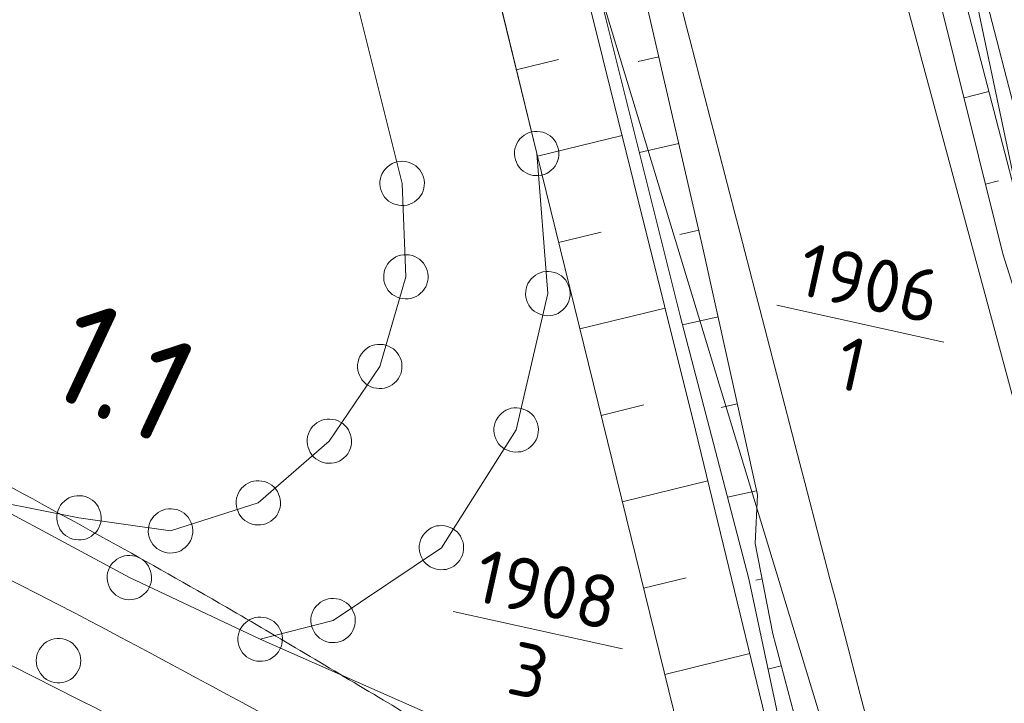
# Model space of a CAD drawing. Header units: metres. Extents: x 3425540 to 3446143, y 5432760 to 5444637.
# Tile 102 of 256: x 3436212 to 3436245, y 5439198 to 5439221. Entities that reach past the tile are written whole.
import ezdxf
from ezdxf.enums import TextEntityAlignment as Align

# ---------------------------------------------------------------- set-up
doc = ezdxf.new("R2010")
doc.units = ezdxf.units.M
for name, color, linetype, lineweight in [('B_Bestand', 9, 'Continuous', 18), ('B_Böschung', 9, 'Continuous', 18), ('B_Flurgrenzen', 9, 'Continuous', 18), ('B_Gleisachse', 9, 'Continuous', 25), ('B_Kilometrierung', 9, 'Continuous', 25), ('Bestand_Neu_Strecke 3443', 9, 'Continuous', 18)]:
    doc.layers.add(name, color=color, linetype=linetype, lineweight=lineweight)
doc.styles.get("Standard").update_dxf_attribs({"font": 'isocpeur.ttf'})

msp = doc.modelspace()

# ---------------------------------------------------------------- linework, layer by layer
at = {"layer": 'B_Bestand'}
for points, knots in [([(3436243.48, 5439185.827), (3436242.869, 5439186.295), (3436242.258, 5439186.763), (3436241.647, 5439187.231), (3436240.395, 5439188.19), (3436238.906, 5439188.796), (3436237.476, 5439189.466), (3436235.168, 5439190.549), (3436232.736, 5439191.351), (3436230.475, 5439192.521), (3436224.97, 5439195.37), (3436219.582, 5439198.445), (3436214.088, 5439201.312), (3436207.498, 5439204.752), (3436200.694, 5439207.8), (3436194.245, 5439211.5), (3436191.09, 5439213.31), (3436187.939, 5439215.127), (3436184.786, 5439216.939), (3436181.112, 5439219.051), (3436177.436, 5439221.159), (3436173.763, 5439223.272), (3436169.942, 5439225.471), (3436166.278, 5439227.933), (3436162.59, 5439230.35), (3436159.323, 5439232.491), (3436156.065, 5439234.642), (3436152.833, 5439236.833), (3436149.199, 5439239.297), (3436145.591, 5439241.798), (3436141.995, 5439244.317), (3436136.531, 5439248.145), (3436131.118, 5439252.04), (3436125.758, 5439256.014), (3436121.065, 5439259.494), (3436116.454, 5439263.078), (3436111.905, 5439266.744), (3436108.909, 5439269.159), (3436105.949, 5439271.614), (3436103, 5439274.085), (3436098.586, 5439277.785), (3436094.213, 5439281.528), (3436089.89, 5439285.336), (3436085.88, 5439288.868), (3436081.967, 5439292.503), (3436078.197, 5439296.289), (3436075.665, 5439298.832), (3436073.17, 5439301.407), (3436070.698, 5439304.007), (3436067.006, 5439307.89), (3436063.374, 5439311.83), (3436059.675, 5439315.705), (3436056.098, 5439319.452), (3436052.374, 5439323.056), (3436048.801, 5439326.806), (3436044.967, 5439330.83), (3436041.229, 5439334.94), (3436037.502, 5439339.063), (3436033.973, 5439342.967), (3436030.513, 5439346.925), (3436027.075, 5439350.91), (3436023.264, 5439355.329), (3436019.551, 5439359.824), (3436016.069, 5439364.512), (3436011.085, 5439371.224), (3436006.39, 5439378.119), (3436001.768, 5439385.076), (3435996.807, 5439392.544), (3435991.931, 5439400.054), (3435987.11, 5439407.613), (3435983.061, 5439413.963), (3435978.851, 5439420.231), (3435975.434, 5439426.942), (3435972.075, 5439433.538), (3435968.857, 5439440.194), (3435965.601, 5439446.836), (3435963.135, 5439451.866), (3435960.398, 5439456.773), (3435958.237, 5439461.941), (3435956.405, 5439466.321), (3435954.574, 5439470.701), (3435952.742, 5439475.081)], [0, 0, 0, 0, 0.0055, 0.0055, 0.0055, 0.016774, 0.016774, 0.016774, 0.034971, 0.034971, 0.034971, 0.079272, 0.079272, 0.079272, 0.13241, 0.13241, 0.13241, 0.158404, 0.158404, 0.158404, 0.188689, 0.188689, 0.188689, 0.220198, 0.220198, 0.220198, 0.248105, 0.248105, 0.248105, 0.279482, 0.279482, 0.279482, 0.327155, 0.327155, 0.327155, 0.368899, 0.368899, 0.368899, 0.396392, 0.396392, 0.396392, 0.437548, 0.437548, 0.437548, 0.475716, 0.475716, 0.475716, 0.501352, 0.501352, 0.501352, 0.539643, 0.539643, 0.539643, 0.576663, 0.576663, 0.576663, 0.616376, 0.616376, 0.616376, 0.653974, 0.653974, 0.653974, 0.695657, 0.695657, 0.695657, 0.755328, 0.755328, 0.755328, 0.819374, 0.819374, 0.819374, 0.873171, 0.873171, 0.873171, 0.926037, 0.926037, 0.926037, 0.96607, 0.96607, 0.96607, 1, 1, 1, 1]), ([(3436241.291, 5439164.688), (3436239.995, 5439165.728), (3436238.698, 5439166.767), (3436237.402, 5439167.806), (3436235.418, 5439169.397), (3436233.322, 5439170.837), (3436231.217, 5439172.274), (3436228.849, 5439173.891), (3436226.43, 5439175.416), (3436223.887, 5439176.742), (3436221.929, 5439177.763), (3436219.948, 5439178.721), (3436217.931, 5439179.607), (3436214.69, 5439181.031), (3436211.451, 5439182.458), (3436208.195, 5439183.846), (3436205.677, 5439184.919), (3436203.157, 5439185.987), (3436200.636, 5439187.054), (3436197.704, 5439188.295), (3436194.743, 5439189.464), (3436191.816, 5439190.72), (3436188.614, 5439192.095), (3436185.523, 5439193.711), (3436182.424, 5439195.304), (3436178.124, 5439197.515), (3436173.808, 5439199.692), (3436169.597, 5439202.064), (3436166.711, 5439203.69), (3436163.829, 5439205.322), (3436160.946, 5439206.953), (3436156.095, 5439209.699), (3436151.242, 5439212.439), (3436146.4, 5439215.202), (3436141.854, 5439217.796), (3436137.499, 5439220.707), (3436133.114, 5439223.566), (3436128.659, 5439226.471), (3436124.222, 5439229.395), (3436119.827, 5439232.388), (3436116.631, 5439234.565), (3436113.467, 5439236.784), (3436110.321, 5439239.033), (3436107.388, 5439241.13), (3436104.48, 5439243.259), (3436101.616, 5439245.45), (3436098.497, 5439247.836), (3436095.421, 5439250.273), (3436092.375, 5439252.75), (3436088.187, 5439256.157), (3436084.031, 5439259.598), (3436079.891, 5439263.062), (3436075.611, 5439266.643), (3436071.364, 5439270.257), (3436067.177, 5439273.947), (3436064.014, 5439276.735), (3436060.948, 5439279.627), (3436057.9, 5439282.54), (3436052.759, 5439287.454), (3436047.654, 5439292.396), (3436042.701, 5439297.499), (3436039.37, 5439300.931), (3436036.081, 5439304.399), (3436032.851, 5439307.924), (3436029.673, 5439311.392), (3436026.516, 5439314.879), (3436023.343, 5439318.351), (3436020.609, 5439321.343), (3436017.8, 5439324.263), (3436015.097, 5439327.287), (3436011.271, 5439331.568), (3436007.895, 5439336.223), (3436004.445, 5439340.808), (3436001.244, 5439345.062), (3435998.067, 5439349.333), (3435994.858, 5439353.58), (3435991.046, 5439358.626), (3435987.214, 5439363.657), (3435983.404, 5439368.704), (3435980.049, 5439373.148), (3435976.746, 5439377.629), (3435973.439, 5439382.109), (3435970.154, 5439386.56), (3435966.986, 5439391.091), (3435963.818, 5439395.629), (3435961.929, 5439398.335), (3435960.092, 5439401.076), (3435958.455, 5439403.945), (3435956.267, 5439407.779), (3435954.248, 5439411.692), (3435952.271, 5439415.632), (3435950.149, 5439419.862), (3435948.154, 5439424.154), (3435945.97, 5439428.35), (3435945.118, 5439429.987), (3435944.267, 5439431.623), (3435943.415, 5439433.259)], [0, 0, 0, 0, 0.012174, 0.012174, 0.012174, 0.030809, 0.030809, 0.030809, 0.051775, 0.051775, 0.051775, 0.067917, 0.067917, 0.067917, 0.093851, 0.093851, 0.093851, 0.113906, 0.113906, 0.113906, 0.137234, 0.137234, 0.137234, 0.162759, 0.162759, 0.162759, 0.198171, 0.198171, 0.198171, 0.22244, 0.22244, 0.22244, 0.263281, 0.263281, 0.263281, 0.301624, 0.301624, 0.301624, 0.340577, 0.340577, 0.340577, 0.368904, 0.368904, 0.368904, 0.395316, 0.395316, 0.395316, 0.424078, 0.424078, 0.424078, 0.463625, 0.463625, 0.463625, 0.504502, 0.504502, 0.504502, 0.535386, 0.535386, 0.535386, 0.58747, 0.58747, 0.58747, 0.622498, 0.622498, 0.622498, 0.656962, 0.656962, 0.656962, 0.686659, 0.686659, 0.686659, 0.728698, 0.728698, 0.728698, 0.767702, 0.767702, 0.767702, 0.814037, 0.814037, 0.814037, 0.854831, 0.854831, 0.854831, 0.895359, 0.895359, 0.895359, 0.919526, 0.919526, 0.919526, 0.951819, 0.951819, 0.951819, 0.986484, 0.986484, 0.986484, 1, 1, 1, 1]), ([(3436252.509, 5439148.589), (3436251.555, 5439150.041), (3436250.6, 5439151.492), (3436249.646, 5439152.943), (3436248.013, 5439155.426), (3436245.343, 5439157.042), (3436243.118, 5439159.015), (3436241.254, 5439160.668), (3436239.395, 5439162.317), (3436237.506, 5439163.942), (3436235.547, 5439165.628), (3436233.52, 5439167.213), (3436231.435, 5439168.753), (3436228.501, 5439170.921), (3436225.44, 5439172.904), (3436222.158, 5439174.482), (3436219.242, 5439175.884), (3436216.299, 5439177.196), (3436213.339, 5439178.492), (3436210.485, 5439179.742), (3436207.628, 5439180.975), (3436204.749, 5439182.159), (3436202.036, 5439183.275), (3436199.067, 5439183.708), (3436196.388, 5439184.909), (3436192.613, 5439186.601), (3436188.903, 5439188.42), (3436185.198, 5439190.258), (3436178.801, 5439193.431), (3436172.408, 5439196.59), (3436166.071, 5439199.882), (3436158.784, 5439203.667), (3436151.668, 5439207.749), (3436144.654, 5439212.027), (3436136.854, 5439216.784), (3436129.166, 5439221.691), (3436121.662, 5439226.892), (3436118.396, 5439229.156), (3436115.157, 5439231.453), (3436111.927, 5439233.767), (3436108.083, 5439236.521), (3436104.23, 5439239.257), (3436100.473, 5439242.131), (3436097.229, 5439244.613), (3436094.099, 5439247.235), (3436090.997, 5439249.889), (3436086.408, 5439253.815), (3436081.828, 5439257.749), (3436077.253, 5439261.69), (3436072.966, 5439265.383), (3436068.681, 5439269.076), (3436064.424, 5439272.804), (3436060.684, 5439276.08), (3436057.115, 5439279.543), (3436053.543, 5439283.002), (3436049.463, 5439286.953), (3436045.417, 5439290.934), (3436041.436, 5439294.984), (3436037.763, 5439298.722), (3436034.12, 5439302.486), (3436030.556, 5439306.327), (3436027.246, 5439309.894), (3436023.977, 5439313.496), (3436020.706, 5439317.098), (3436017.779, 5439320.322), (3436014.861, 5439323.552), (3436012, 5439326.837), (3436009.693, 5439329.487), (3436007.503, 5439332.236), (3436005.386, 5439335.037), (3436001.867, 5439339.692), (3435998.37, 5439344.363), (3435994.849, 5439349.015), (3435990.917, 5439354.21), (3435986.984, 5439359.403), (3435983.052, 5439364.598), (3435979.689, 5439369.042), (3435976.342, 5439373.497), (3435972.994, 5439377.952), (3435968.195, 5439384.337), (3435963.34, 5439390.724), (3435959.365, 5439397.659), (3435955.911, 5439403.686), (3435952.602, 5439409.781), (3435949.286, 5439415.877), (3435946.996, 5439420.088), (3435944.705, 5439424.298), (3435942.415, 5439428.508)], [0, 0, 0, 0, 0.012229, 0.012229, 0.012229, 0.033152, 0.033152, 0.033152, 0.050678, 0.050678, 0.050678, 0.068857, 0.068857, 0.068857, 0.094445, 0.094445, 0.094445, 0.117181, 0.117181, 0.117181, 0.1391, 0.1391, 0.1391, 0.159756, 0.159756, 0.159756, 0.188863, 0.188863, 0.188863, 0.239112, 0.239112, 0.239112, 0.296893, 0.296893, 0.296893, 0.361146, 0.361146, 0.361146, 0.389115, 0.389115, 0.389115, 0.422399, 0.422399, 0.422399, 0.45114, 0.45114, 0.45114, 0.493653, 0.493653, 0.493653, 0.533487, 0.533487, 0.533487, 0.568485, 0.568485, 0.568485, 0.60846, 0.60846, 0.60846, 0.645346, 0.645346, 0.645346, 0.6796, 0.6796, 0.6796, 0.710257, 0.710257, 0.710257, 0.73498, 0.73498, 0.73498, 0.77606, 0.77606, 0.77606, 0.821928, 0.821928, 0.821928, 0.861163, 0.861163, 0.861163, 0.917394, 0.917394, 0.917394, 0.966255, 0.966255, 0.966255, 1, 1, 1, 1]), ([(3435991.783, 5439406.568), (3435998.934, 5439395.628), (3436006.084, 5439384.688), (3436013.235, 5439373.747), (3436018.539, 5439365.632), (3436024.369, 5439357.837), (3436030.812, 5439350.575), (3436039.623, 5439340.644), (3436048.676, 5439330.986), (3436057.76, 5439321.324), (3436064.213, 5439314.46), (3436070.363, 5439307.295), (3436077.251, 5439300.871), (3436083.799, 5439294.764), (3436090.404, 5439288.721), (3436096.974, 5439282.639), (3436099.032, 5439280.735), (3436101.085, 5439278.825), (3436103.144, 5439276.921), (3436107.913, 5439272.511), (3436112.969, 5439268.398), (3436118.263, 5439264.627), (3436123.742, 5439260.725), (3436129.259, 5439256.89), (3436134.798, 5439253.079), (3436142.969, 5439247.458), (3436151.135, 5439241.836), (3436159.346, 5439236.272), (3436163.905, 5439233.183), (3436168.538, 5439230.21), (3436173.193, 5439227.264), (3436176.987, 5439224.863), (3436180.8, 5439222.49), (3436184.737, 5439220.334), (3436191.442, 5439216.664), (3436198.186, 5439213.072), (3436204.895, 5439209.411), (3436208.348, 5439207.527), (3436211.801, 5439205.645), (3436215.248, 5439203.749), (3436216.573, 5439203.02), (3436217.887, 5439202.271), (3436219.196, 5439201.514), (3436220.969, 5439200.489), (3436222.724, 5439199.431), (3436224.485, 5439198.385), (3436226.032, 5439197.467), (3436227.532, 5439196.482), (3436229.088, 5439195.563), (3436230.283, 5439194.857), (3436231.604, 5439194.342), (3436232.961, 5439194.073), (3436233.889, 5439193.89), (3436234.816, 5439193.706), (3436235.744, 5439193.522)], [0, 0, 0, 0, 0.119261, 0.119261, 0.119261, 0.207723, 0.207723, 0.207723, 0.328694, 0.328694, 0.328694, 0.414628, 0.414628, 0.414628, 0.496322, 0.496322, 0.496322, 0.521909, 0.521909, 0.521909, 0.581179, 0.581179, 0.581179, 0.642523, 0.642523, 0.642523, 0.733012, 0.733012, 0.733012, 0.783257, 0.783257, 0.783257, 0.82421, 0.82421, 0.82421, 0.893945, 0.893945, 0.893945, 0.929837, 0.929837, 0.929837, 0.943635, 0.943635, 0.943635, 0.962327, 0.962327, 0.962327, 0.978749, 0.978749, 0.978749, 0.991371, 0.991371, 0.991371, 1, 1, 1, 1]), ([(3436224.851, 5439260.682), (3436226.914, 5439252.329), (3436228.976, 5439243.976), (3436231.039, 5439235.622), (3436234.47, 5439221.725), (3436238.14, 5439207.888), (3436241.734, 5439194.032), (3436243.103, 5439188.753), (3436244.474, 5439183.475), (3436245.845, 5439178.196), (3436246.325, 5439176.347), (3436246.819, 5439174.5), (3436247.29, 5439172.648), (3436247.566, 5439171.563), (3436247.811, 5439170.47), (3436248.071, 5439169.38), (3436248.562, 5439167.324), (3436249.079, 5439165.269), (3436249.557, 5439163.214), (3436249.597, 5439163.043), (3436249.405, 5439162.899), (3436249.292, 5439162.756), (3436249.213, 5439162.656), (3436249.136, 5439162.567), (3436249.046, 5439162.48), (3436248.913, 5439162.353), (3436248.775, 5439162.242), (3436248.617, 5439162.143), (3436248.307, 5439161.949), (3436247.977, 5439161.835), (3436247.636, 5439161.714), (3436247.261, 5439161.581), (3436246.836, 5439161.41), (3436246.472, 5439161.53), (3436245.591, 5439161.821), (3436244.745, 5439162.345), (3436243.958, 5439162.879), (3436243.069, 5439163.482), (3436242.18, 5439164.085), (3436241.291, 5439164.688)], [0, 0, 0, 0, 0.233977, 0.233977, 0.233977, 0.623231, 0.623231, 0.623231, 0.771532, 0.771532, 0.771532, 0.8235, 0.8235, 0.8235, 0.853956, 0.853956, 0.853956, 0.911448, 0.911448, 0.911448, 0.916244, 0.916244, 0.916244, 0.919595, 0.919595, 0.919595, 0.92454, 0.92454, 0.92454, 0.934245, 0.934245, 0.934245, 0.944927, 0.944927, 0.944927, 0.970789, 0.970789, 0.970789, 1, 1, 1, 1])]:
    msp.add_open_spline(points, degree=3, knots=knots, dxfattribs=at)
at = {"layer": 'B_Böschung'}
for p, q in [((3436228.963, 5439219.643), (3436230.385, 5439219.989)), ((3436233.767, 5439220.081), (3436233.075, 5439219.921)), ((3436244.056, 5439218.7), (3436244.897, 5439218.909)), ((3436229.672, 5439216.728), (3436232.53, 5439217.429)), ((3436234.44, 5439217.157), (3436233.111, 5439216.851)), ((3436244.779, 5439215.788), (3436245.214, 5439215.899)), ((3436235.113, 5439214.234), (3436234.476, 5439214.087)), ((3436230.388, 5439213.814), (3436231.821, 5439214.166)), ((3436231.103, 5439210.901), (3436233.98, 5439211.607)), ((3436235.765, 5439211.305), (3436234.566, 5439211.04)), ((3436231.819, 5439207.987), (3436233.262, 5439208.342)), ((3436236.413, 5439208.376), (3436235.868, 5439208.256)), ((3436232.535, 5439205.074), (3436235.42, 5439205.783)), ((3436237.062, 5439205.447), (3436236.08, 5439205.232)), ((3436233.251, 5439202.16), (3436234.689, 5439202.514)), ((3436237.251, 5439202.474), (3436237.034, 5439202.431)), ((3436233.966, 5439199.247), (3436236.833, 5439199.956)), ((3436237.896, 5439199.546), (3436237.447, 5439199.427))]:
    msp.add_line(p, q, dxfattribs=at)
for points in [[(3436238.386, 5439193.553), (3436235.006, 5439207.486), (3436229.793, 5439228.423), (3436220.652, 5439262.759)], [(3436235.744, 5439193.522), (3436234.415, 5439197.421), (3436229.65, 5439216.818), (3436218.689, 5439261.914)], [(3436238.687, 5439193.608), (3436236.797, 5439202.477), (3436234.487, 5439211.344), (3436229.944, 5439229.524), (3436226.369, 5439244.202), (3436222.128, 5439261.011)], [(3436239.431, 5439193.746), (3436237.613, 5439200.616), (3436237.018, 5439203.671), (3436237.092, 5439205.31), (3436235.229, 5439213.729), (3436232.399, 5439226.023), (3436227.191, 5439246.79), (3436223.765, 5439261.096)], [(3436252.663, 5439189.448), (3436249.386, 5439202.189), (3436247.897, 5439207.554), (3436245.736, 5439215.675), (3436241.714, 5439231.173), (3436235.834, 5439255.128)], [(3436251.994, 5439189.815), (3436248.642, 5439203.525), (3436248.046, 5439206.058), (3436246.78, 5439208.964), (3436245.364, 5439213.434), (3436242.087, 5439226.623), (3436235.088, 5439254.845)], [(3436262.863, 5439183.57), (3436259.884, 5439184.835), (3436255.564, 5439187.443), (3436253.255, 5439189.082), (3436248.563, 5439207.486), (3436242.082, 5439232.521), (3436237.395, 5439252.894)]]:
    msp.add_lwpolyline(points, dxfattribs=at)
for points, knots in [([(3435946.017, 5439444.656), (3435947.258, 5439442.261), (3435948.498, 5439439.866), (3435949.739, 5439437.471), (3435951.301, 5439434.456), (3435952.853, 5439431.436), (3435954.41, 5439428.418), (3435956.882, 5439423.626), (3435959.243, 5439418.779), (3435961.724, 5439413.989), (3435964.44, 5439408.745), (3435967.613, 5439403.753), (3435970.865, 5439398.821), (3435974.351, 5439393.535), (3435977.87, 5439388.283), (3435981.508, 5439383.104), (3435984.15, 5439379.343), (3435986.796, 5439375.588), (3435989.486, 5439371.861), (3435991.017, 5439369.74), (3435992.562, 5439367.63), (3435994.121, 5439365.528), (3435998.2, 5439360.028), (3436002.334, 5439354.572), (3436006.551, 5439349.176), (3436011.453, 5439342.903), (3436016.476, 5439336.732), (3436021.522, 5439330.574), (3436024.245, 5439327.251), (3436026.984, 5439323.944), (3436029.794, 5439320.694), (3436032.401, 5439317.679), (3436035.081, 5439314.73), (3436037.772, 5439311.789), (3436040.953, 5439308.312), (3436044.155, 5439304.858), (3436047.428, 5439301.466), (3436051.898, 5439296.835), (3436056.464, 5439292.305), (3436061.099, 5439287.839), (3436064.859, 5439284.216), (3436068.654, 5439280.634), (3436072.483, 5439277.083), (3436075.642, 5439274.154), (3436078.821, 5439271.248), (3436082.053, 5439268.398), (3436086.61, 5439264.379), (3436091.241, 5439260.451), (3436095.918, 5439256.572), (3436099.549, 5439253.561), (3436103.219, 5439250.601), (3436106.894, 5439247.643), (3436110.946, 5439244.382), (3436114.991, 5439241.116), (3436119.203, 5439238.056), (3436124.541, 5439234.178), (3436130.097, 5439230.637), (3436135.623, 5439227.04), (3436141.572, 5439223.168), (3436147.507, 5439219.289), (3436153.575, 5439215.604), (3436160.857, 5439211.182), (3436168.3, 5439207.054), (3436175.78, 5439202.978), (3436180.547, 5439200.381), (3436185.325, 5439197.815), (3436190.18, 5439195.386), (3436198.919, 5439191.014), (3436207.731, 5439186.811), (3436216.601, 5439182.713), (3436219.62, 5439181.318), (3436222.657, 5439179.971), (3436225.699, 5439178.625), (3436229.364, 5439177.004), (3436233.046, 5439175.448), (3436236.792, 5439174.003), (3436238.49, 5439173.349), (3436240.228, 5439172.807), (3436241.997, 5439172.397), (3436242.982, 5439172.169), (3436243.967, 5439171.941), (3436244.952, 5439171.712)], [0, 0, 0, 0, 0.019513, 0.019513, 0.019513, 0.044078, 0.044078, 0.044078, 0.083087, 0.083087, 0.083087, 0.125792, 0.125792, 0.125792, 0.171564, 0.171564, 0.171564, 0.204808, 0.204808, 0.204808, 0.223733, 0.223733, 0.223733, 0.273264, 0.273264, 0.273264, 0.330844, 0.330844, 0.330844, 0.361916, 0.361916, 0.361916, 0.390748, 0.390748, 0.390748, 0.424833, 0.424833, 0.424833, 0.47138, 0.47138, 0.47138, 0.509147, 0.509147, 0.509147, 0.54031, 0.54031, 0.54031, 0.584255, 0.584255, 0.584255, 0.618374, 0.618374, 0.618374, 0.655997, 0.655997, 0.655997, 0.703678, 0.703678, 0.703678, 0.755005, 0.755005, 0.755005, 0.816602, 0.816602, 0.816602, 0.855857, 0.855857, 0.855857, 0.926519, 0.926519, 0.926519, 0.950571, 0.950571, 0.950571, 0.97955, 0.97955, 0.97955, 0.992685, 0.992685, 0.992685, 1, 1, 1, 1]), ([(3435944.37, 5439437.277), (3435945.442, 5439434.942), (3435946.515, 5439432.607), (3435947.587, 5439430.272), (3435950.35, 5439424.255), (3435953.909, 5439418.637), (3435957.149, 5439412.86), (3435958.861, 5439409.809), (3435960.545, 5439406.745), (3435962.344, 5439403.742), (3435965.021, 5439399.274), (3435967.913, 5439394.946), (3435970.783, 5439390.6), (3435972.251, 5439388.377), (3435973.712, 5439386.151), (3435975.249, 5439383.974), (3435978.017, 5439380.053), (3435980.861, 5439376.19), (3435983.745, 5439372.355), (3435988.087, 5439366.582), (3435992.436, 5439360.815), (3435996.832, 5439355.082), (3436002.71, 5439347.417), (3436008.637, 5439339.792), (3436014.562, 5439332.163), (3436017.056, 5439328.952), (3436019.587, 5439325.773), (3436022.145, 5439322.61), (3436026.658, 5439317.029), (3436031.48, 5439311.718), (3436036.417, 5439306.5), (3436042.47, 5439300.103), (3436048.643, 5439293.843), (3436055.117, 5439287.882), (3436059.202, 5439284.12), (3436063.33, 5439280.415), (3436067.482, 5439276.728), (3436076.581, 5439268.649), (3436085.745, 5439260.662), (3436094.977, 5439252.729), (3436100.452, 5439248.024), (3436105.997, 5439243.372), (3436112.015, 5439239.38), (3436118.682, 5439234.958), (3436125.53, 5439230.839), (3436132.236, 5439226.492), (3436137.731, 5439222.93), (3436143.162, 5439219.27), (3436148.677, 5439215.73), (3436155.575, 5439211.302), (3436162.731, 5439207.314), (3436169.963, 5439203.438), (3436182.057, 5439196.956), (3436194.362, 5439190.993), (3436206.809, 5439185.215), (3436215.41, 5439181.223), (3436224.035, 5439177.34), (3436232.952, 5439174.113), (3436235.259, 5439173.278), (3436237.599, 5439172.573), (3436239.939, 5439171.833), (3436240.634, 5439171.614), (3436241.327, 5439171.41), (3436242.035, 5439171.226), (3436242.469, 5439171.114), (3436242.929, 5439171.129), (3436243.372, 5439171.165), (3436243.66, 5439171.188), (3436243.964, 5439171.217), (3436244.223, 5439171.347), (3436244.466, 5439171.469), (3436244.709, 5439171.591), (3436244.952, 5439171.712)], [0, 0, 0, 0, 0.018715, 0.018715, 0.018715, 0.066943, 0.066943, 0.066943, 0.092421, 0.092421, 0.092421, 0.130339, 0.130339, 0.130339, 0.149739, 0.149739, 0.149739, 0.184685, 0.184685, 0.184685, 0.237298, 0.237298, 0.237298, 0.307648, 0.307648, 0.307648, 0.337259, 0.337259, 0.337259, 0.389512, 0.389512, 0.389512, 0.453578, 0.453578, 0.453578, 0.494007, 0.494007, 0.494007, 0.582612, 0.582612, 0.582612, 0.635161, 0.635161, 0.635161, 0.693378, 0.693378, 0.693378, 0.741085, 0.741085, 0.741085, 0.800762, 0.800762, 0.800762, 0.90056, 0.90056, 0.90056, 0.969517, 0.969517, 0.969517, 0.987361, 0.987361, 0.987361, 0.992658, 0.992658, 0.992658, 0.995908, 0.995908, 0.995908, 0.998021, 0.998021, 0.998021, 1, 1, 1, 1]), ([(3436097.406, 5439275.928), (3436100.326, 5439273.636), (3436103.247, 5439271.344), (3436106.167, 5439269.052), (3436108.558, 5439267.175), (3436111.044, 5439265.421), (3436113.452, 5439263.565), (3436117.141, 5439260.722), (3436120.823, 5439257.87), (3436124.506, 5439255.02), (3436127.768, 5439252.496), (3436131.009, 5439249.946), (3436134.277, 5439247.428), (3436137.105, 5439245.249), (3436140.088, 5439243.278), (3436143.07, 5439241.313), (3436146.339, 5439239.159), (3436149.611, 5439237.011), (3436152.91, 5439234.905), (3436157.147, 5439232.201), (3436161.402, 5439229.525), (3436165.639, 5439226.821), (3436170.115, 5439223.965), (3436174.54, 5439221.031), (3436179.018, 5439218.176), (3436181.573, 5439216.547), (3436184.184, 5439215.009), (3436186.805, 5439213.485), (3436194.097, 5439209.247), (3436201.449, 5439205.125), (3436208.885, 5439201.15), (3436212.734, 5439199.093), (3436216.676, 5439197.214), (3436220.525, 5439195.16), (3436223.616, 5439193.511), (3436226.656, 5439191.766), (3436229.737, 5439190.093), (3436231.882, 5439188.929), (3436234.057, 5439187.851), (3436236.251, 5439186.753), (3436236.505, 5439186.626), (3436236.772, 5439186.519), (3436237.046, 5439186.46), (3436237.141, 5439186.44), (3436237.245, 5439186.452), (3436237.339, 5439186.481), (3436237.451, 5439186.516), (3436237.562, 5439186.551), (3436237.674, 5439186.585)], [0, 0, 0, 0, 0.066744, 0.066744, 0.066744, 0.121401, 0.121401, 0.121401, 0.205132, 0.205132, 0.205132, 0.279288, 0.279288, 0.279288, 0.343474, 0.343474, 0.343474, 0.413846, 0.413846, 0.413846, 0.504214, 0.504214, 0.504214, 0.599676, 0.599676, 0.599676, 0.654157, 0.654157, 0.654157, 0.805729, 0.805729, 0.805729, 0.884182, 0.884182, 0.884182, 0.947189, 0.947189, 0.947189, 0.99106, 0.99106, 0.99106, 0.996137, 0.996137, 0.996137, 0.997898, 0.997898, 0.997898, 1, 1, 1, 1]), ([(3436094.972, 5439272.867), (3436095.332, 5439272.628), (3436095.691, 5439272.388), (3436096.051, 5439272.148), (3436096.184, 5439272.06), (3436096.311, 5439271.965), (3436096.428, 5439271.854), (3436096.766, 5439271.532), (3436096.713, 5439270.949), (3436097.014, 5439270.598), (3436097.388, 5439270.163), (3436097.764, 5439269.729), (3436098.145, 5439269.299), (3436098.729, 5439268.641), (3436099.268, 5439267.943), (3436099.903, 5439267.331), (3436100.788, 5439266.479), (3436101.741, 5439265.707), (3436102.666, 5439264.901), (3436104.542, 5439263.268), (3436106.374, 5439261.585), (3436108.306, 5439260.017), (3436111.681, 5439257.278), (3436115.214, 5439254.748), (3436118.69, 5439252.142), (3436122.42, 5439249.346), (3436126.15, 5439246.552), (3436129.899, 5439243.78), (3436133.823, 5439240.879), (3436137.782, 5439238.022), (3436141.874, 5439235.362), (3436149.513, 5439230.396), (3436157.26, 5439225.604), (3436164.925, 5439220.683), (3436167.057, 5439219.314), (3436169.164, 5439217.906), (3436171.308, 5439216.553), (3436174.457, 5439214.566), (3436177.711, 5439212.757), (3436180.938, 5439210.899), (3436182.449, 5439210.029), (3436183.952, 5439209.145), (3436185.502, 5439208.344), (3436195.563, 5439203.15), (3436205.837, 5439198.424), (3436216.082, 5439193.616), (3436219.463, 5439192.029), (3436222.84, 5439190.44), (3436226.256, 5439188.926), (3436228.033, 5439188.138), (3436229.841, 5439187.427), (3436231.648, 5439186.709), (3436232.202, 5439186.489), (3436232.759, 5439186.279), (3436233.322, 5439186.081), (3436234.011, 5439185.84), (3436234.71, 5439185.638), (3436235.416, 5439185.452), (3436235.777, 5439185.357), (3436236.14, 5439185.276), (3436236.505, 5439185.201), (3436236.837, 5439185.133), (3436237.178, 5439185.11), (3436237.509, 5439185.034), (3436237.764, 5439184.976), (3436238.012, 5439184.898), (3436238.263, 5439184.824), (3436238.56, 5439184.737), (3436238.883, 5439184.704), (3436239.142, 5439184.531), (3436239.402, 5439184.358), (3436239.643, 5439184.166), (3436239.896, 5439183.986), (3436240.091, 5439183.847), (3436240.287, 5439183.708), (3436240.482, 5439183.568)], [0, 0, 0, 0, 0.007535, 0.007535, 0.007535, 0.010313, 0.010313, 0.010313, 0.018367, 0.018367, 0.018367, 0.028375, 0.028375, 0.028375, 0.043709, 0.043709, 0.043709, 0.065091, 0.065091, 0.065091, 0.108445, 0.108445, 0.108445, 0.184176, 0.184176, 0.184176, 0.265439, 0.265439, 0.265439, 0.350498, 0.350498, 0.350498, 0.5093, 0.5093, 0.5093, 0.553478, 0.553478, 0.553478, 0.618369, 0.618369, 0.618369, 0.648764, 0.648764, 0.648764, 0.845998, 0.845998, 0.845998, 0.911098, 0.911098, 0.911098, 0.944976, 0.944976, 0.944976, 0.955365, 0.955365, 0.955365, 0.96807, 0.96807, 0.96807, 0.974564, 0.974564, 0.974564, 0.980479, 0.980479, 0.980479, 0.985027, 0.985027, 0.985027, 0.990411, 0.990411, 0.990411, 0.995817, 0.995817, 0.995817, 1, 1, 1, 1]), ([(3436262.863, 5439183.57), (3436262.019, 5439184.29), (3436261.174, 5439185.01), (3436260.33, 5439185.73), (3436259.153, 5439186.734), (3436258.295, 5439188.082), (3436257.612, 5439189.493), (3436256.901, 5439190.964), (3436256.31, 5439192.45), (3436255.862, 5439194.001), (3436254.874, 5439197.421), (3436253.863, 5439200.827), (3436253.031, 5439204.283), (3436252.406, 5439206.878), (3436251.802, 5439209.477), (3436251.169, 5439212.069), (3436247.844, 5439225.68), (3436244.52, 5439239.291), (3436241.195, 5439252.901)], [0, 0, 0, 0, 0.045286, 0.045286, 0.045286, 0.108433, 0.108433, 0.108433, 0.174218, 0.174218, 0.174218, 0.319296, 0.319296, 0.319296, 0.428201, 0.428201, 0.428201, 1, 1, 1, 1])]:
    msp.add_open_spline(points, degree=3, knots=knots, dxfattribs=at)
at = {"layer": 'B_Flurgrenzen'}
for p, q in [((3436212.402, 5439266.602), (3436225.115, 5439215.81)), ((3436229.65, 5439216.818), (3436218.192, 5439263.96)), ((3436243.552, 5439226.316), (3436247.458, 5439207.795)), ((3436239.85, 5439195.715), (3436231.41, 5439223.497)), ((3436230.027, 5439212.093), (3436229.65, 5439216.818)), ((3436225.115, 5439215.81), (3436225.241, 5439212.66)), ((3436225.241, 5439212.66), (3436224.36, 5439209.636)), ((3436228.957, 5439207.494), (3436230.027, 5439212.093)), ((3436237.746, 5439211.704), (3436243.374, 5439210.46)), ((3436224.36, 5439209.636), (3436222.659, 5439207.116)), ((3436226.438, 5439203.525), (3436228.957, 5439207.494)), ((3436222.659, 5439207.116), (3436220.266, 5439205.037)), ((3436211.007, 5439205.163), (3436215.919, 5439202.517)), ((3436214.221, 5439204.532), (3436211.007, 5439205.163)), ((3436220.266, 5439205.037), (3436217.307, 5439204.091)), ((3436217.307, 5439204.091), (3436214.221, 5439204.532)), ((3436222.785, 5439201.068), (3436226.438, 5439203.525)), ((3436215.919, 5439202.517), (3436220.327, 5439200.438)), ((3436226.83, 5439201.373), (3436232.542, 5439200.11)), ((3436220.327, 5439200.438), (3436222.785, 5439201.068)), ((3436220.327, 5439200.438), (3436230.467, 5439195.967))]:
    msp.add_line(p, q, dxfattribs=at)
for points in [[(3436233.21, 5439255.876), (3436241.872, 5439222.806), (3436250.18, 5439191.989), (3436254.547, 5439173.911), (3436256.18, 5439169.284), (3436259.351, 5439155.613)], [(3436230.382, 5439216.656), (3436230.396, 5439216.749), (3436230.398, 5439216.839), (3436230.39, 5439216.938), (3436230.367, 5439217.028), (3436230.332, 5439217.114), (3436230.291, 5439217.202), (3436230.241, 5439217.279), (3436230.178, 5439217.348), (3436230.107, 5439217.412), (3436230.027, 5439217.46), (3436229.946, 5439217.502), (3436229.856, 5439217.534), (3436229.764, 5439217.554), (3436229.669, 5439217.563), (3436229.577, 5439217.559), (3436229.484, 5439217.549), (3436229.393, 5439217.521), (3436229.307, 5439217.486), (3436229.23, 5439217.436), (3436229.155, 5439217.374), (3436229.087, 5439217.311), (3436229.029, 5439217.239), (3436228.979, 5439217.153), (3436228.943, 5439217.07), (3436228.917, 5439216.979), (3436228.902, 5439216.886), (3436228.9, 5439216.795), (3436228.909, 5439216.697), (3436228.931, 5439216.607), (3436228.967, 5439216.521), (3436229.008, 5439216.433), (3436229.057, 5439216.356), (3436229.121, 5439216.287), (3436229.191, 5439216.223), (3436229.271, 5439216.175), (3436229.353, 5439216.133), (3436229.442, 5439216.101), (3436229.535, 5439216.081), (3436229.63, 5439216.072), (3436229.721, 5439216.076), (3436229.814, 5439216.085), (3436229.905, 5439216.114), (3436229.991, 5439216.149), (3436230.069, 5439216.198), (3436230.143, 5439216.261), (3436230.212, 5439216.324), (3436230.27, 5439216.396), (3436230.319, 5439216.482), (3436230.355, 5439216.565), (3436230.382, 5439216.656)], [(3436225.848, 5439215.648), (3436225.862, 5439215.741), (3436225.864, 5439215.831), (3436225.856, 5439215.93), (3436225.833, 5439216.02), (3436225.798, 5439216.106), (3436225.757, 5439216.194), (3436225.707, 5439216.271), (3436225.644, 5439216.34), (3436225.573, 5439216.404), (3436225.493, 5439216.452), (3436225.412, 5439216.494), (3436225.322, 5439216.526), (3436225.23, 5439216.546), (3436225.135, 5439216.555), (3436225.043, 5439216.551), (3436224.95, 5439216.541), (3436224.859, 5439216.513), (3436224.773, 5439216.478), (3436224.696, 5439216.428), (3436224.621, 5439216.366), (3436224.553, 5439216.303), (3436224.495, 5439216.231), (3436224.445, 5439216.145), (3436224.409, 5439216.062), (3436224.383, 5439215.971), (3436224.368, 5439215.878), (3436224.366, 5439215.787), (3436224.375, 5439215.689), (3436224.397, 5439215.599), (3436224.433, 5439215.513), (3436224.474, 5439215.425), (3436224.523, 5439215.348), (3436224.587, 5439215.279), (3436224.657, 5439215.215), (3436224.737, 5439215.167), (3436224.819, 5439215.125), (3436224.908, 5439215.093), (3436225.001, 5439215.073), (3436225.096, 5439215.064), (3436225.187, 5439215.068), (3436225.28, 5439215.077), (3436225.371, 5439215.106), (3436225.457, 5439215.141), (3436225.535, 5439215.19), (3436225.609, 5439215.253), (3436225.678, 5439215.316), (3436225.736, 5439215.388), (3436225.785, 5439215.474), (3436225.821, 5439215.557), (3436225.848, 5439215.648)], [(3436225.974, 5439212.499), (3436225.988, 5439212.592), (3436225.99, 5439212.682), (3436225.982, 5439212.781), (3436225.959, 5439212.871), (3436225.924, 5439212.957), (3436225.883, 5439213.045), (3436225.833, 5439213.122), (3436225.77, 5439213.191), (3436225.699, 5439213.255), (3436225.619, 5439213.303), (3436225.538, 5439213.345), (3436225.448, 5439213.377), (3436225.356, 5439213.397), (3436225.261, 5439213.406), (3436225.169, 5439213.402), (3436225.076, 5439213.392), (3436224.985, 5439213.364), (3436224.899, 5439213.329), (3436224.822, 5439213.279), (3436224.747, 5439213.217), (3436224.679, 5439213.154), (3436224.621, 5439213.082), (3436224.571, 5439212.996), (3436224.535, 5439212.913), (3436224.509, 5439212.822), (3436224.494, 5439212.729), (3436224.492, 5439212.638), (3436224.501, 5439212.54), (3436224.523, 5439212.45), (3436224.559, 5439212.364), (3436224.6, 5439212.276), (3436224.649, 5439212.199), (3436224.713, 5439212.13), (3436224.783, 5439212.066), (3436224.863, 5439212.018), (3436224.945, 5439211.976), (3436225.034, 5439211.944), (3436225.127, 5439211.924), (3436225.222, 5439211.915), (3436225.313, 5439211.919), (3436225.406, 5439211.928), (3436225.497, 5439211.957), (3436225.583, 5439211.992), (3436225.661, 5439212.041), (3436225.735, 5439212.104), (3436225.804, 5439212.167), (3436225.862, 5439212.239), (3436225.911, 5439212.325), (3436225.947, 5439212.408), (3436225.974, 5439212.499)], [(3436230.76, 5439211.932), (3436230.774, 5439212.025), (3436230.776, 5439212.115), (3436230.768, 5439212.214), (3436230.745, 5439212.304), (3436230.71, 5439212.39), (3436230.669, 5439212.478), (3436230.619, 5439212.555), (3436230.556, 5439212.624), (3436230.485, 5439212.688), (3436230.405, 5439212.736), (3436230.324, 5439212.778), (3436230.234, 5439212.81), (3436230.142, 5439212.83), (3436230.047, 5439212.839), (3436229.955, 5439212.835), (3436229.862, 5439212.825), (3436229.771, 5439212.797), (3436229.685, 5439212.762), (3436229.608, 5439212.712), (3436229.533, 5439212.65), (3436229.465, 5439212.587), (3436229.407, 5439212.515), (3436229.357, 5439212.429), (3436229.321, 5439212.346), (3436229.295, 5439212.255), (3436229.28, 5439212.162), (3436229.278, 5439212.071), (3436229.287, 5439211.973), (3436229.309, 5439211.883), (3436229.345, 5439211.797), (3436229.386, 5439211.709), (3436229.435, 5439211.632), (3436229.499, 5439211.563), (3436229.569, 5439211.499), (3436229.649, 5439211.451), (3436229.731, 5439211.409), (3436229.82, 5439211.377), (3436229.913, 5439211.357), (3436230.008, 5439211.348), (3436230.099, 5439211.352), (3436230.192, 5439211.361), (3436230.283, 5439211.39), (3436230.369, 5439211.425), (3436230.447, 5439211.474), (3436230.521, 5439211.537), (3436230.59, 5439211.6), (3436230.648, 5439211.672), (3436230.697, 5439211.758), (3436230.733, 5439211.841), (3436230.76, 5439211.932)], [(3436225.093, 5439209.475), (3436225.107, 5439209.568), (3436225.109, 5439209.658), (3436225.101, 5439209.757), (3436225.078, 5439209.847), (3436225.043, 5439209.933), (3436225.002, 5439210.021), (3436224.952, 5439210.098), (3436224.889, 5439210.167), (3436224.818, 5439210.231), (3436224.738, 5439210.279), (3436224.657, 5439210.321), (3436224.567, 5439210.353), (3436224.475, 5439210.373), (3436224.38, 5439210.382), (3436224.288, 5439210.378), (3436224.195, 5439210.368), (3436224.104, 5439210.34), (3436224.018, 5439210.305), (3436223.941, 5439210.255), (3436223.866, 5439210.193), (3436223.798, 5439210.13), (3436223.74, 5439210.058), (3436223.69, 5439209.972), (3436223.654, 5439209.889), (3436223.628, 5439209.798), (3436223.613, 5439209.705), (3436223.611, 5439209.614), (3436223.62, 5439209.516), (3436223.642, 5439209.426), (3436223.678, 5439209.34), (3436223.719, 5439209.252), (3436223.768, 5439209.175), (3436223.832, 5439209.106), (3436223.902, 5439209.042), (3436223.982, 5439208.994), (3436224.064, 5439208.952), (3436224.153, 5439208.92), (3436224.246, 5439208.9), (3436224.341, 5439208.891), (3436224.432, 5439208.895), (3436224.525, 5439208.904), (3436224.616, 5439208.933), (3436224.702, 5439208.968), (3436224.78, 5439209.017), (3436224.854, 5439209.08), (3436224.923, 5439209.143), (3436224.981, 5439209.215), (3436225.03, 5439209.301), (3436225.066, 5439209.384), (3436225.093, 5439209.475)], [(3436229.69, 5439207.333), (3436229.704, 5439207.426), (3436229.706, 5439207.516), (3436229.698, 5439207.615), (3436229.675, 5439207.705), (3436229.64, 5439207.791), (3436229.599, 5439207.879), (3436229.549, 5439207.956), (3436229.486, 5439208.025), (3436229.415, 5439208.089), (3436229.335, 5439208.137), (3436229.254, 5439208.179), (3436229.164, 5439208.211), (3436229.072, 5439208.231), (3436228.977, 5439208.24), (3436228.885, 5439208.236), (3436228.792, 5439208.226), (3436228.701, 5439208.198), (3436228.615, 5439208.163), (3436228.538, 5439208.113), (3436228.463, 5439208.051), (3436228.395, 5439207.988), (3436228.337, 5439207.916), (3436228.287, 5439207.83), (3436228.251, 5439207.747), (3436228.225, 5439207.656), (3436228.21, 5439207.563), (3436228.208, 5439207.472), (3436228.217, 5439207.374), (3436228.239, 5439207.284), (3436228.275, 5439207.198), (3436228.316, 5439207.11), (3436228.365, 5439207.033), (3436228.429, 5439206.964), (3436228.499, 5439206.9), (3436228.579, 5439206.852), (3436228.661, 5439206.81), (3436228.75, 5439206.778), (3436228.843, 5439206.758), (3436228.938, 5439206.749), (3436229.029, 5439206.753), (3436229.122, 5439206.762), (3436229.213, 5439206.791), (3436229.299, 5439206.826), (3436229.377, 5439206.875), (3436229.451, 5439206.938), (3436229.52, 5439207.001), (3436229.578, 5439207.073), (3436229.627, 5439207.159), (3436229.663, 5439207.242), (3436229.69, 5439207.333)], [(3436223.392, 5439206.955), (3436223.406, 5439207.048), (3436223.408, 5439207.138), (3436223.4, 5439207.237), (3436223.377, 5439207.327), (3436223.342, 5439207.413), (3436223.301, 5439207.501), (3436223.251, 5439207.578), (3436223.188, 5439207.647), (3436223.117, 5439207.711), (3436223.037, 5439207.759), (3436222.956, 5439207.801), (3436222.866, 5439207.833), (3436222.774, 5439207.853), (3436222.679, 5439207.862), (3436222.587, 5439207.858), (3436222.494, 5439207.848), (3436222.403, 5439207.82), (3436222.317, 5439207.785), (3436222.24, 5439207.735), (3436222.165, 5439207.673), (3436222.097, 5439207.61), (3436222.039, 5439207.538), (3436221.989, 5439207.452), (3436221.953, 5439207.369), (3436221.927, 5439207.278), (3436221.912, 5439207.185), (3436221.91, 5439207.094), (3436221.919, 5439206.996), (3436221.941, 5439206.906), (3436221.977, 5439206.82), (3436222.018, 5439206.732), (3436222.067, 5439206.655), (3436222.131, 5439206.586), (3436222.201, 5439206.522), (3436222.281, 5439206.474), (3436222.363, 5439206.432), (3436222.452, 5439206.4), (3436222.545, 5439206.38), (3436222.64, 5439206.371), (3436222.731, 5439206.375), (3436222.824, 5439206.384), (3436222.915, 5439206.413), (3436223.001, 5439206.448), (3436223.079, 5439206.497), (3436223.153, 5439206.56), (3436223.222, 5439206.623), (3436223.28, 5439206.695), (3436223.329, 5439206.781), (3436223.365, 5439206.864), (3436223.392, 5439206.955)], [(3436220.999, 5439204.876), (3436221.013, 5439204.969), (3436221.015, 5439205.059), (3436221.007, 5439205.158), (3436220.984, 5439205.248), (3436220.949, 5439205.334), (3436220.908, 5439205.422), (3436220.858, 5439205.499), (3436220.795, 5439205.568), (3436220.724, 5439205.632), (3436220.644, 5439205.68), (3436220.563, 5439205.722), (3436220.473, 5439205.754), (3436220.381, 5439205.774), (3436220.286, 5439205.783), (3436220.194, 5439205.779), (3436220.101, 5439205.769), (3436220.01, 5439205.741), (3436219.924, 5439205.706), (3436219.847, 5439205.656), (3436219.772, 5439205.594), (3436219.704, 5439205.531), (3436219.646, 5439205.459), (3436219.596, 5439205.373), (3436219.56, 5439205.29), (3436219.534, 5439205.199), (3436219.519, 5439205.106), (3436219.517, 5439205.015), (3436219.526, 5439204.917), (3436219.548, 5439204.827), (3436219.584, 5439204.741), (3436219.625, 5439204.653), (3436219.674, 5439204.576), (3436219.738, 5439204.507), (3436219.808, 5439204.443), (3436219.888, 5439204.395), (3436219.97, 5439204.353), (3436220.059, 5439204.321), (3436220.152, 5439204.301), (3436220.247, 5439204.292), (3436220.338, 5439204.296), (3436220.431, 5439204.305), (3436220.522, 5439204.334), (3436220.608, 5439204.369), (3436220.686, 5439204.418), (3436220.76, 5439204.481), (3436220.829, 5439204.544), (3436220.887, 5439204.616), (3436220.936, 5439204.702), (3436220.972, 5439204.785), (3436220.999, 5439204.876)], [(3436214.954, 5439204.371), (3436214.968, 5439204.464), (3436214.97, 5439204.554), (3436214.962, 5439204.653), (3436214.939, 5439204.743), (3436214.904, 5439204.829), (3436214.863, 5439204.917), (3436214.813, 5439204.994), (3436214.75, 5439205.063), (3436214.679, 5439205.127), (3436214.599, 5439205.175), (3436214.518, 5439205.217), (3436214.428, 5439205.249), (3436214.336, 5439205.269), (3436214.241, 5439205.278), (3436214.149, 5439205.274), (3436214.056, 5439205.264), (3436213.965, 5439205.236), (3436213.879, 5439205.201), (3436213.802, 5439205.151), (3436213.727, 5439205.089), (3436213.659, 5439205.026), (3436213.601, 5439204.954), (3436213.551, 5439204.868), (3436213.515, 5439204.785), (3436213.489, 5439204.694), (3436213.474, 5439204.601), (3436213.472, 5439204.51), (3436213.481, 5439204.412), (3436213.503, 5439204.322), (3436213.539, 5439204.236), (3436213.58, 5439204.148), (3436213.629, 5439204.071), (3436213.693, 5439204.002), (3436213.763, 5439203.938), (3436213.843, 5439203.89), (3436213.925, 5439203.848), (3436214.014, 5439203.816), (3436214.107, 5439203.796), (3436214.202, 5439203.787), (3436214.293, 5439203.791), (3436214.386, 5439203.8), (3436214.477, 5439203.829), (3436214.563, 5439203.864), (3436214.641, 5439203.913), (3436214.715, 5439203.976), (3436214.784, 5439204.039), (3436214.842, 5439204.111), (3436214.891, 5439204.197), (3436214.927, 5439204.28), (3436214.954, 5439204.371)], [(3436218.04, 5439203.93), (3436218.054, 5439204.023), (3436218.056, 5439204.113), (3436218.048, 5439204.212), (3436218.025, 5439204.302), (3436217.99, 5439204.388), (3436217.949, 5439204.476), (3436217.899, 5439204.553), (3436217.836, 5439204.622), (3436217.765, 5439204.686), (3436217.685, 5439204.734), (3436217.604, 5439204.776), (3436217.514, 5439204.808), (3436217.422, 5439204.828), (3436217.327, 5439204.837), (3436217.235, 5439204.833), (3436217.142, 5439204.823), (3436217.051, 5439204.795), (3436216.965, 5439204.76), (3436216.888, 5439204.71), (3436216.813, 5439204.648), (3436216.745, 5439204.585), (3436216.687, 5439204.513), (3436216.637, 5439204.427), (3436216.601, 5439204.344), (3436216.575, 5439204.253), (3436216.56, 5439204.16), (3436216.558, 5439204.069), (3436216.567, 5439203.971), (3436216.589, 5439203.881), (3436216.625, 5439203.795), (3436216.666, 5439203.707), (3436216.715, 5439203.63), (3436216.779, 5439203.561), (3436216.849, 5439203.497), (3436216.929, 5439203.449), (3436217.011, 5439203.407), (3436217.1, 5439203.375), (3436217.193, 5439203.355), (3436217.288, 5439203.346), (3436217.379, 5439203.35), (3436217.472, 5439203.359), (3436217.563, 5439203.388), (3436217.649, 5439203.423), (3436217.727, 5439203.472), (3436217.801, 5439203.535), (3436217.87, 5439203.598), (3436217.928, 5439203.67), (3436217.977, 5439203.756), (3436218.013, 5439203.839), (3436218.04, 5439203.93)], [(3436227.171, 5439203.364), (3436227.185, 5439203.457), (3436227.187, 5439203.547), (3436227.179, 5439203.646), (3436227.156, 5439203.736), (3436227.121, 5439203.822), (3436227.08, 5439203.91), (3436227.03, 5439203.987), (3436226.967, 5439204.056), (3436226.896, 5439204.12), (3436226.816, 5439204.168), (3436226.735, 5439204.21), (3436226.645, 5439204.242), (3436226.553, 5439204.262), (3436226.458, 5439204.271), (3436226.366, 5439204.267), (3436226.273, 5439204.257), (3436226.182, 5439204.229), (3436226.096, 5439204.194), (3436226.019, 5439204.144), (3436225.944, 5439204.082), (3436225.876, 5439204.019), (3436225.818, 5439203.947), (3436225.768, 5439203.861), (3436225.732, 5439203.778), (3436225.706, 5439203.687), (3436225.691, 5439203.594), (3436225.689, 5439203.503), (3436225.698, 5439203.405), (3436225.72, 5439203.315), (3436225.756, 5439203.229), (3436225.797, 5439203.141), (3436225.846, 5439203.064), (3436225.91, 5439202.995), (3436225.98, 5439202.931), (3436226.06, 5439202.883), (3436226.142, 5439202.841), (3436226.231, 5439202.809), (3436226.324, 5439202.789), (3436226.419, 5439202.78), (3436226.51, 5439202.784), (3436226.603, 5439202.793), (3436226.694, 5439202.822), (3436226.78, 5439202.857), (3436226.858, 5439202.906), (3436226.932, 5439202.969), (3436227.001, 5439203.032), (3436227.059, 5439203.104), (3436227.108, 5439203.19), (3436227.144, 5439203.273), (3436227.171, 5439203.364)], [(3436216.651, 5439202.356), (3436216.665, 5439202.449), (3436216.667, 5439202.539), (3436216.659, 5439202.638), (3436216.636, 5439202.728), (3436216.601, 5439202.814), (3436216.56, 5439202.902), (3436216.51, 5439202.979), (3436216.447, 5439203.048), (3436216.376, 5439203.112), (3436216.296, 5439203.16), (3436216.215, 5439203.202), (3436216.125, 5439203.234), (3436216.033, 5439203.254), (3436215.938, 5439203.263), (3436215.846, 5439203.259), (3436215.753, 5439203.249), (3436215.662, 5439203.221), (3436215.576, 5439203.186), (3436215.499, 5439203.136), (3436215.424, 5439203.074), (3436215.356, 5439203.011), (3436215.298, 5439202.939), (3436215.248, 5439202.853), (3436215.212, 5439202.77), (3436215.186, 5439202.679), (3436215.171, 5439202.586), (3436215.169, 5439202.495), (3436215.178, 5439202.397), (3436215.2, 5439202.307), (3436215.236, 5439202.221), (3436215.277, 5439202.133), (3436215.326, 5439202.056), (3436215.39, 5439201.987), (3436215.46, 5439201.923), (3436215.54, 5439201.875), (3436215.622, 5439201.833), (3436215.711, 5439201.801), (3436215.804, 5439201.781), (3436215.899, 5439201.772), (3436215.99, 5439201.776), (3436216.083, 5439201.785), (3436216.174, 5439201.814), (3436216.26, 5439201.849), (3436216.338, 5439201.898), (3436216.412, 5439201.961), (3436216.481, 5439202.024), (3436216.539, 5439202.096), (3436216.588, 5439202.182), (3436216.624, 5439202.265), (3436216.651, 5439202.356)], [(3436223.518, 5439200.907), (3436223.532, 5439201), (3436223.534, 5439201.09), (3436223.526, 5439201.189), (3436223.503, 5439201.279), (3436223.468, 5439201.365), (3436223.427, 5439201.453), (3436223.377, 5439201.53), (3436223.314, 5439201.599), (3436223.243, 5439201.663), (3436223.163, 5439201.711), (3436223.082, 5439201.753), (3436222.992, 5439201.785), (3436222.9, 5439201.805), (3436222.805, 5439201.814), (3436222.713, 5439201.81), (3436222.62, 5439201.8), (3436222.529, 5439201.772), (3436222.443, 5439201.737), (3436222.366, 5439201.687), (3436222.291, 5439201.625), (3436222.223, 5439201.562), (3436222.165, 5439201.49), (3436222.115, 5439201.404), (3436222.079, 5439201.321), (3436222.053, 5439201.23), (3436222.038, 5439201.137), (3436222.036, 5439201.046), (3436222.045, 5439200.948), (3436222.067, 5439200.858), (3436222.103, 5439200.772), (3436222.144, 5439200.684), (3436222.193, 5439200.607), (3436222.257, 5439200.538), (3436222.327, 5439200.474), (3436222.407, 5439200.426), (3436222.489, 5439200.384), (3436222.578, 5439200.352), (3436222.671, 5439200.332), (3436222.766, 5439200.323), (3436222.857, 5439200.327), (3436222.95, 5439200.336), (3436223.041, 5439200.365), (3436223.127, 5439200.4), (3436223.205, 5439200.449), (3436223.279, 5439200.512), (3436223.348, 5439200.575), (3436223.406, 5439200.647), (3436223.455, 5439200.733), (3436223.491, 5439200.816), (3436223.518, 5439200.907)], [(3436221.06, 5439200.277), (3436221.074, 5439200.37), (3436221.076, 5439200.46), (3436221.068, 5439200.559), (3436221.045, 5439200.649), (3436221.01, 5439200.735), (3436220.969, 5439200.823), (3436220.919, 5439200.9), (3436220.856, 5439200.969), (3436220.785, 5439201.033), (3436220.705, 5439201.081), (3436220.624, 5439201.123), (3436220.534, 5439201.155), (3436220.442, 5439201.175), (3436220.347, 5439201.184), (3436220.255, 5439201.18), (3436220.162, 5439201.17), (3436220.071, 5439201.142), (3436219.985, 5439201.107), (3436219.908, 5439201.057), (3436219.833, 5439200.995), (3436219.765, 5439200.932), (3436219.707, 5439200.86), (3436219.657, 5439200.774), (3436219.621, 5439200.691), (3436219.595, 5439200.6), (3436219.58, 5439200.507), (3436219.578, 5439200.416), (3436219.587, 5439200.318), (3436219.609, 5439200.228), (3436219.645, 5439200.142), (3436219.686, 5439200.054), (3436219.735, 5439199.977), (3436219.799, 5439199.908), (3436219.869, 5439199.844), (3436219.949, 5439199.796), (3436220.031, 5439199.754), (3436220.12, 5439199.722), (3436220.213, 5439199.702), (3436220.308, 5439199.693), (3436220.399, 5439199.697), (3436220.492, 5439199.706), (3436220.583, 5439199.735), (3436220.669, 5439199.77), (3436220.747, 5439199.819), (3436220.821, 5439199.882), (3436220.89, 5439199.945), (3436220.948, 5439200.017), (3436220.997, 5439200.103), (3436221.033, 5439200.186), (3436221.06, 5439200.277)], [(3436214.28, 5439199.716), (3436214.274, 5439199.81), (3436214.256, 5439199.899), (3436214.227, 5439199.994), (3436214.186, 5439200.076), (3436214.132, 5439200.153), (3436214.073, 5439200.23), (3436214.008, 5439200.295), (3436213.932, 5439200.348), (3436213.849, 5439200.395), (3436213.76, 5439200.425), (3436213.672, 5439200.448), (3436213.577, 5439200.46), (3436213.483, 5439200.46), (3436213.388, 5439200.448), (3436213.3, 5439200.425), (3436213.211, 5439200.395), (3436213.128, 5439200.348), (3436213.052, 5439200.295), (3436212.987, 5439200.23), (3436212.928, 5439200.153), (3436212.874, 5439200.076), (3436212.833, 5439199.994), (3436212.804, 5439199.899), (3436212.786, 5439199.81), (3436212.78, 5439199.716), (3436212.786, 5439199.622), (3436212.804, 5439199.533), (3436212.833, 5439199.438), (3436212.874, 5439199.356), (3436212.928, 5439199.279), (3436212.987, 5439199.202), (3436213.052, 5439199.137), (3436213.128, 5439199.084), (3436213.211, 5439199.037), (3436213.3, 5439199.007), (3436213.388, 5439198.984), (3436213.483, 5439198.972), (3436213.577, 5439198.972), (3436213.672, 5439198.984), (3436213.76, 5439199.007), (3436213.849, 5439199.037), (3436213.932, 5439199.084), (3436214.008, 5439199.137), (3436214.073, 5439199.202), (3436214.132, 5439199.279), (3436214.186, 5439199.356), (3436214.227, 5439199.438), (3436214.256, 5439199.533), (3436214.274, 5439199.622), (3436214.28, 5439199.716)]]:
    msp.add_lwpolyline(points, dxfattribs=at)
at = {"layer": 'B_Gleisachse'}
msp.add_arc((3436444.766, 5439687.842), 550.005, 193.46994, 269.09501, dxfattribs=at)
at = {"layer": 'Bestand_Neu_Strecke 3443', "linetype": 'Continuous', "lineweight": 15}
msp.add_arc((3436444.766, 5439687.842), 547.105, 193.46994, 248.02281, dxfattribs=at)

# ---------------------------------------------------------------- texts
at = {"layer": 'B_Flurgrenzen'}
for s, p in [('1906', (3436240.668, 5439211.572)), ('1908', (3436229.794, 5439201.231))]:
    msp.add_text(s, height=1.8, rotation=347.535, dxfattribs=at).set_placement(p, align=Align.CENTER)
for s, p in [('1', (3436240.452, 5439210.594)), ('3', (3436229.578, 5439200.253))]:
    msp.add_text(s, height=1.8, rotation=347.535, dxfattribs=at).set_placement(p, align=Align.TOP_CENTER)
at = {"layer": 'B_Kilometrierung'}
msp.add_text('1.1', height=3.499, rotation=334.9496, dxfattribs=at).set_placement((3436215.708, 5439209.476), align=Align.MIDDLE)

doc.saveas('drawing.dxf')
